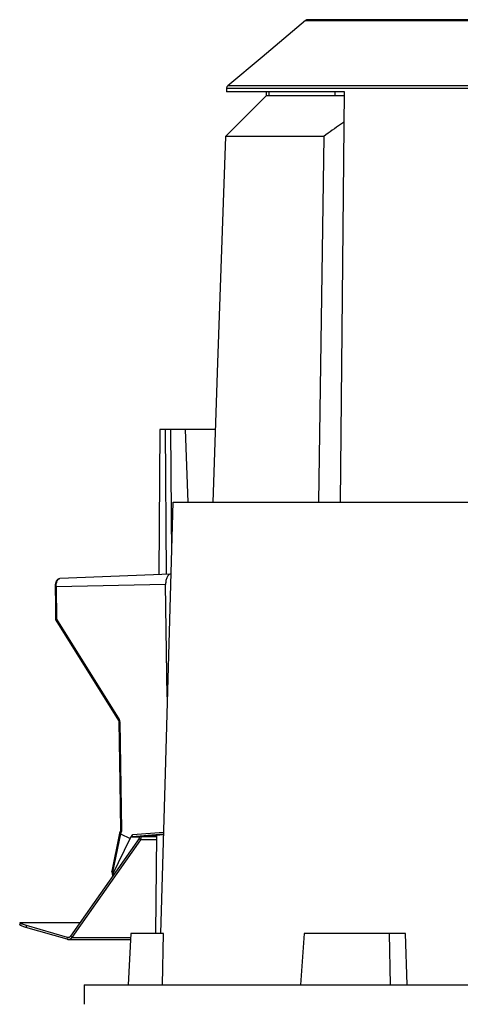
# Model space of a CAD drawing. Header units: millimetres. Extents: x 226 to 954, y 75 to 822.
# Tile 88 of 130: x 788 to 855, y 379 to 529. Entities that reach past the tile are written whole.
import ezdxf

# ---------------------------------------------------------------- set-up
doc = ezdxf.new("R2010")
doc.units = ezdxf.units.MM

msp = doc.modelspace()

# ---------------------------------------------------------------- linework, layer by layer
at = {"color": 179, "linetype": 'Continuous', "lineweight": 25}
for p, q in [((831.8, 528.89), (825.15, 523.31)), ((825.15, 523.31), (819.93, 518.93)), ((819.75, 518.56), (819.74, 518.01)), ((825.77, 517.38), (822.31, 513.92)), ((825.79, 518.01), (825.77, 517.38)), ((825.79, 517.38), (825.77, 517.38)), ((825.8, 518.01), (825.79, 517.38)), ((825.79, 517.38), (825.82, 517.41)), ((826.22, 517.41), (826.23, 518.01)), ((837.12, 455.31), (837.72, 518.01)), ((822.31, 513.92), (819.58, 511.19)), ((819.58, 511.19), (818.37, 476.59)), ((834.59, 511.19), (833.79, 455.31)), ((818.37, 476.59), (817.63, 455.31)), ((809.57, 466.41), (809.38, 444.25)), ((810.44, 466.41), (809.57, 466.41)), ((810.58, 444.3), (810.44, 466.41)), ((811.2, 466.41), (810.44, 466.41)), ((813.46, 466.41), (811.2, 466.41)), ((811.2, 466.41), (811.32, 447.24)), ((813.87, 455.31), (813.46, 466.41)), ((818.02, 466.41), (813.46, 466.41)), ((811.55, 455.31), (810.36, 413.93)), ((811.2, 444.32), (794.31, 443.64)), ((793.57, 442.38), (793.61, 439.62)), ((810.44, 442.72), (793.72, 442.38)), ((793.72, 442.38), (793.79, 437.45)), ((810.69, 425.58), (810.44, 442.72)), ((793.61, 439.62), (793.65, 437.45)), ((793.69, 437.29), (803.26, 421.95)), ((793.79, 437.45), (803.36, 422.11)), ((803.31, 421.77), (803.45, 412.5)), ((803.46, 421.77), (803.71, 405.23)), ((810.36, 413.93), (809.65, 389.41)), ((803.45, 412.5), (803.56, 405.22)), ((803.42, 404.77), (802.21, 398.96)), ((803.54, 404.64), (802.33, 398.81)), ((803.54, 405.07), (803.42, 404.78)), ((803.66, 404.96), (803.53, 404.64)), ((803.53, 404.64), (803.54, 404.64)), ((803.54, 404.64), (805, 403.93)), ((806.38, 403.93), (795.92, 389.01)), ((806.58, 403.74), (796.12, 388.82)), ((802.39, 398.47), (805, 403.93)), ((805, 403.93), (805.41, 404.53)), ((805.34, 404.21), (806.03, 404.21)), ((806.03, 404.21), (810.09, 404.54)), ((806.03, 404.21), (806.48, 404.21)), ((806.58, 403.74), (806.38, 403.93)), ((809.03, 404.45), (808.9, 389.41)), ((802.21, 398.85), (802.32, 398.22)), ((802.39, 398.47), (802.33, 398.81)), ((788.23, 391.07), (788.17, 390.78)), ((788.5, 391.13), (797.41, 391.13)), ((789.18, 390.65), (789.12, 390.36)), ((795.41, 388.54), (789.12, 390.36)), ((795.48, 388.84), (789.18, 390.65)), ((795.41, 388.54), (795.48, 388.84)), ((795.59, 388.52), (805.08, 388.52)), ((795.92, 389.01), (796.12, 388.82)), ((805.12, 389.41), (804.72, 381.61)), ((810.11, 389.41), (805.12, 389.41)), ((809.94, 381.61), (810.11, 389.41)), ((831.58, 389.41), (831.02, 381.61)), ((844.57, 389.41), (831.58, 389.41)), ((844.57, 389.41), (844.72, 381.61)), ((847.06, 389.41), (844.57, 389.41)), ((847.33, 381.61), (847.06, 389.41)), ((798.02, 381.61), (798.02, 378.61))]:
    msp.add_line(p, q, dxfattribs=at)
at = {"color": 8, "linetype": 'Continuous', "lineweight": 25}
for p, q in [((836.33, 517.41), (836.34, 518.01)), ((810.09, 404.6), (805.34, 404.21)), ((805.41, 404.53), (810.1, 404.91)), ((809.02, 403.74), (806.58, 403.74)), ((806.74, 404.25), (809.03, 404.25)), ((795.67, 388.84), (795.48, 388.84)), ((796.12, 388.82), (805.09, 388.82))]:
    msp.add_line(p, q, dxfattribs=at)
at = {"color": 179, "linetype": 'Continuous', "lineweight": 25}
for points, knots in [([(832.12, 529.01), (832.07, 529), (831.95, 528.99), (831.85, 528.93), (831.8, 528.89)], [0, 0, 0, 0, 0.500009, 1, 1, 1, 1]), ([(871.02, 529.01), (869.75, 529.01), (867.56, 529.01), (864.91, 529.01), (862.54, 529.01), (860.17, 529.01), (857.84, 529.01), (855.53, 529.01), (853.66, 529.01), (851.82, 529.01), (850.43, 529.01), (849.04, 529.01), (847.28, 529.01), (845.6, 529.01), (844.01, 529.01), (842.84, 529.01), (841.7, 529.01), (840.6, 529.01), (839.54, 529.01), (838.53, 529.01), (837.58, 529.01), (836.68, 529.01), (835.86, 529.01), (835.1, 529.01), (834.42, 529.01), (833.65, 529.01), (833.07, 529.01), (832.65, 529.01), (832.42, 529.01), (832.25, 529.01), (832.14, 529.01), (832.13, 529.01), (832.12, 529.01)], [0, 0, 0, 0, 0.06257, 0.107647, 0.131251, 0.180673, 0.227546, 0.251924, 0.302601, 0.328432, 0.354888, 0.381969, 0.409671, 0.461611, 0.488328, 0.51553, 0.543204, 0.571337, 0.599912, 0.62891, 0.658309, 0.688087, 0.718216, 0.74867, 0.779418, 0.810428, 0.867847, 0.894141, 0.920526, 0.946979, 0.973478, 1, 1, 1, 1]), ([(819.93, 518.93), (819.91, 518.91), (819.85, 518.85), (819.79, 518.75), (819.75, 518.64), (819.75, 518.58), (819.75, 518.56)], [0, 0, 0, 0, 0.2229565, 0.57558, 0.8514958, 1, 1, 1, 1]), ([(837.72, 518.01), (837.25, 518.01), (836.32, 518.01), (834.99, 518.01), (833.7, 518.01), (832.46, 518.01), (830.87, 518.01), (829.38, 518.01), (828, 518.01), (827.02, 518.01), (826.1, 518.01), (825.24, 518.01), (824.44, 518.01), (823.69, 518.01), (823.01, 518.01), (822.39, 518.01), (821.84, 518.01), (821.35, 518.01), (820.92, 518.01), (820.55, 518.01), (820.26, 518.01), (820.02, 518.01), (819.86, 518.01), (819.76, 518.01), (819.74, 518.01), (819.74, 518.01)], [0, 0, 0, 0, 0.041667, 0.083333, 0.125, 0.166667, 0.208333, 0.291667, 0.333333, 0.375, 0.416667, 0.458333, 0.5, 0.541667, 0.583333, 0.625, 0.666667, 0.708333, 0.75, 0.791667, 0.833333, 0.875, 0.916667, 0.958333, 1, 1, 1, 1]), ([(825.82, 517.41), (825.84, 517.41), (825.89, 517.41), (826.09, 517.41), (826.36, 517.41), (826.73, 517.41), (827.18, 517.41), (827.72, 517.41), (828.35, 517.41), (829.06, 517.41), (829.85, 517.41), (830.73, 517.41), (831.69, 517.41), (832.72, 517.41), (833.83, 517.41), (835.01, 517.41), (836.27, 517.41), (837.17, 517.41), (837.67, 517.41), (837.71, 517.41)], [0, 0, 0, 0, 0.06219, 0.12438, 0.186569, 0.248759, 0.310949, 0.373139, 0.435328, 0.497518, 0.559708, 0.621898, 0.684087, 0.746277, 0.808467, 0.870657, 0.932847, 0.995036, 1, 1, 1, 1]), ([(837.67, 513.38), (837.5, 513.26), (836.9, 512.85), (835.87, 512.12), (835.02, 511.5), (834.59, 511.19)], [0, 0, 0, 0, 0.168042, 0.57902, 1, 1, 1, 1]), ([(834.59, 511.19), (834.15, 511.19), (833.28, 511.19), (832.03, 511.19), (830.82, 511.19), (829.68, 511.19), (828.58, 511.19), (827.49, 511.19), (826.4, 511.19), (825.34, 511.19), (824.36, 511.19), (823.51, 511.19), (822.78, 511.19), (822.16, 511.19), (821.61, 511.19), (821.11, 511.19), (820.69, 511.19), (820.31, 511.19), (820, 511.19), (819.76, 511.19), (819.61, 511.19), (819.59, 511.19), (819.58, 511.19)], [0, 0, 0, 0, 0.046667, 0.093334, 0.140001, 0.186668, 0.233336, 0.280003, 0.335002, 0.390001, 0.445001, 0.5, 0.546667, 0.593334, 0.640001, 0.686668, 0.733336, 0.780003, 0.835002, 0.890001, 0.945001, 1, 1, 1, 1]), ([(811.2, 444.32), (811.15, 444.31), (811.05, 444.3), (810.9, 444.21), (810.77, 444.06), (810.65, 443.86), (810.55, 443.62), (810.48, 443.34), (810.44, 443.04), (810.44, 442.83), (810.44, 442.72)], [0, 0, 0, 0, 0.113655, 0.240277, 0.366898, 0.493517, 0.620139, 0.746759, 0.873379, 1, 1, 1, 1]), ([(794.21, 443.62), (794.17, 443.61), (794.09, 443.58), (793.99, 443.52), (793.9, 443.45), (793.82, 443.35), (793.76, 443.25), (793.7, 443.13), (793.67, 443.05), (793.65, 442.98), (793.63, 442.9), (793.61, 442.81), (793.59, 442.69), (793.57, 442.54), (793.57, 442.43), (793.57, 442.38)], [0, 0, 0, 0, 0.090729, 0.175014, 0.251339, 0.319167, 0.431871, 0.523767, 0.574472, 0.616942, 0.669642, 0.72982, 0.806398, 0.897405, 1, 1, 1, 1]), ([(794.21, 443.62), (794.21, 443.62), (794.24, 443.64), (794.28, 443.64), (794.31, 443.64)], [0, 0, 0, 0, 0.046224, 1, 1, 1, 1]), ([(793.65, 437.45), (793.65, 437.45), (793.65, 437.44), (793.65, 437.43), (793.65, 437.4), (793.66, 437.36), (793.67, 437.32), (793.69, 437.3), (793.69, 437.29)], [0, 0, 0, 0, 0.031822, 0.127865, 0.305914, 0.552672, 0.855444, 1, 1, 1, 1]), ([(803.26, 421.95), (803.28, 421.92), (803.31, 421.87), (803.31, 421.8), (803.31, 421.77)], [0, 0, 0, 0, 0.495743, 1, 1, 1, 1]), ([(803.46, 421.77), (803.45, 421.83), (803.44, 421.95), (803.39, 422.06), (803.36, 422.11)], [0, 0, 0, 0, 0.499993, 1, 1, 1, 1]), ([(803.42, 404.78), (803.42, 404.77), (803.41, 404.75), (803.43, 404.72), (803.46, 404.68), (803.51, 404.66), (803.53, 404.64)], [0, 0, 0, 0, 0.289981, 0.475915, 0.656394, 1, 1, 1, 1]), ([(803.56, 405.22), (803.56, 405.2), (803.56, 405.14), (803.55, 405.1), (803.54, 405.07)], [0, 0, 0, 0, 0.502297, 1, 1, 1, 1]), ([(803.71, 405.23), (803.71, 405.18), (803.7, 405.09), (803.68, 405), (803.66, 404.96)], [0, 0, 0, 0, 0.499996, 1, 1, 1, 1]), ([(805.34, 404.21), (805.33, 404.21), (805.31, 404.21), (805.29, 404.23), (805.29, 404.26), (805.3, 404.32), (805.33, 404.41), (805.38, 404.49), (805.41, 404.53)], [0, 0, 0, 0, 0.105354, 0.214371, 0.329425, 0.451908, 0.716983, 1, 1, 1, 1]), ([(806.38, 403.93), (806.41, 403.98), (806.47, 404.07), (806.47, 404.19), (806.48, 404.25)], [0, 0, 0, 0, 0.500001, 1, 1, 1, 1]), ([(806.58, 403.74), (806.61, 403.77), (806.65, 403.85), (806.7, 403.98), (806.73, 404.11), (806.74, 404.21), (806.74, 404.25)], [0, 0, 0, 0, 0.250001, 0.500002, 0.75, 1, 1, 1, 1]), ([(802.21, 398.96), (802.21, 398.96), (802.21, 398.95), (802.21, 398.94), (802.21, 398.93), (802.21, 398.92), (802.21, 398.91), (802.21, 398.91), (802.21, 398.9), (802.21, 398.9), (802.21, 398.9)], [0, 0, 0, 0, 0.124291, 0.3816, 0.563012, 0.691111, 0.781617, 0.890821, 0.92282, 1, 1, 1, 1]), ([(802.21, 398.9), (802.21, 398.9), (802.21, 398.89), (802.21, 398.87), (802.21, 398.86), (802.21, 398.85), (802.21, 398.85)], [0, 0, 0, 0, 0.101309, 0.40697, 0.973581, 1, 1, 1, 1]), ([(802.33, 398.81), (802.3, 398.82), (802.26, 398.85), (802.24, 398.88), (802.23, 398.9)], [0, 0, 0, 0, 0.499985, 1, 1, 1, 1]), ([(802.39, 398.47), (802.37, 398.43), (802.33, 398.35), (802.32, 398.25), (802.32, 398.19), (802.34, 398.18), (802.35, 398.17)], [0, 0, 0, 0, 0.326161, 0.634581, 0.905352, 1, 1, 1, 1]), ([(789.18, 390.65), (789.08, 390.68), (788.86, 390.74), (788.61, 390.83), (788.41, 390.92), (788.27, 390.99), (788.22, 391.05), (788.23, 391.1), (788.32, 391.13), (788.44, 391.13), (788.5, 391.13)], [0, 0, 0, 0, 0.125, 0.25, 0.375, 0.5, 0.625, 0.75, 0.875, 1, 1, 1, 1]), ([(789.12, 390.36), (789.01, 390.39), (788.8, 390.45), (788.54, 390.54), (788.34, 390.63), (788.21, 390.7), (788.16, 390.75), (788.17, 390.77), (788.17, 390.78)], [0, 0, 0, 0, 0.181447, 0.362894, 0.54434, 0.725787, 0.907234, 1, 1, 1, 1]), ([(795.41, 388.54), (795.48, 388.53), (795.61, 388.51), (795.8, 388.55), (795.98, 388.65), (796.07, 388.76), (796.12, 388.82)], [0, 0, 0, 0, 0.249996, 0.499997, 0.750002, 1, 1, 1, 1]), ([(795.48, 388.84), (795.52, 388.83), (795.6, 388.81), (795.72, 388.84), (795.83, 388.9), (795.89, 388.97), (795.92, 389.01)], [0, 0, 0, 0, 0.249993, 0.499999, 0.75, 1, 1, 1, 1]), ([(798.02, 381.61), (798.03, 381.61), (798.05, 381.61), (798.16, 381.61), (798.34, 381.61), (798.59, 381.61), (798.91, 381.61), (799.31, 381.61), (799.79, 381.61), (800.36, 381.61), (801.04, 381.61), (801.8, 381.61), (802.9, 381.61), (804.12, 381.61), (805.46, 381.61), (806.5, 381.61), (807.6, 381.61), (808.77, 381.61), (810, 381.61), (811.33, 381.61), (812.77, 381.61), (814.33, 381.61), (815.95, 381.61), (818.15, 381.61), (820.42, 381.61), (822.74, 381.61), (824.48, 381.61), (826.27, 381.61), (828.72, 381.61), (832.01, 381.61), (835.51, 381.61), (838.49, 381.61), (840.77, 381.61), (843.01, 381.61), (845.93, 381.61), (849.55, 381.61), (853.23, 381.61), (856.22, 381.61), (858.55, 381.61), (862.63, 381.61), (866.82, 381.61), (870.95, 381.61), (874.08, 381.61), (878.66, 381.61), (883.21, 381.61), (887.03, 381.61), (890.22, 381.61), (894.25, 381.61), (898.84, 381.61), (902.46, 381.61), (905.19, 381.61), (907.87, 381.61), (910.48, 381.61), (913.07, 381.61), (915.05, 381.61), (917.03, 381.61), (919.61, 381.61), (922.57, 381.61), (925.29, 381.61), (927.28, 381.61), (928.72, 381.61), (930.09, 381.61), (931.89, 381.61), (933.61, 381.61), (935.23, 381.61), (936.39, 381.61), (937.48, 381.61), (938.45, 381.61), (939.6, 381.61), (940.6, 381.61), (941.45, 381.61), (942.02, 381.61), (942.52, 381.61), (942.96, 381.61), (943.34, 381.61), (943.65, 381.61), (943.86, 381.61), (944, 381.61), (944.02, 381.61), (944.02, 381.61)], [0, 0, 0, 0, 0.01, 0.02, 0.03, 0.04, 0.05, 0.06, 0.07, 0.081, 0.092, 0.103, 0.114, 0.135, 0.145, 0.155, 0.165, 0.175, 0.185, 0.195, 0.206, 0.217, 0.228, 0.239, 0.26, 0.27, 0.28, 0.29, 0.3, 0.32, 0.342, 0.353, 0.364, 0.375, 0.385, 0.405, 0.425, 0.435, 0.445, 0.456, 0.489, 0.5, 0.51, 0.53, 0.56, 0.57, 0.581, 0.603, 0.625, 0.645, 0.655, 0.665, 0.685, 0.695, 0.706, 0.717, 0.728, 0.75, 0.77, 0.78, 0.79, 0.8, 0.81, 0.831, 0.842, 0.853, 0.864, 0.875, 0.885, 0.905, 0.915, 0.925, 0.935, 0.945, 0.956, 0.967, 0.978, 0.989, 1, 1, 1, 1])]:
    msp.add_open_spline(points, degree=3, knots=knots, dxfattribs=at)
at = {"color": 8, "linetype": 'Continuous', "lineweight": 25}
for points, knots in [([(831.8, 528.89), (831.81, 528.89), (831.82, 528.89), (831.93, 528.89), (832.1, 528.89), (832.33, 528.89), (832.63, 528.89), (833, 528.89), (833.42, 528.89), (833.91, 528.89), (834.46, 528.89), (835.05, 528.89), (835.71, 528.89), (836.45, 528.89), (837.3, 528.89), (838.26, 528.89), (839.28, 528.89), (840.35, 528.89), (841.46, 528.89), (842.61, 528.89), (843.79, 528.89), (845.39, 528.89), (847.53, 528.89), (849.81, 528.89), (851.74, 528.89), (853.6, 528.89), (855.48, 528.89), (857.34, 528.89), (858.69, 528.89), (860.09, 528.89), (861.52, 528.89), (863.44, 528.89), (865.76, 528.89), (868.44, 528.89), (870.18, 528.89), (871.02, 528.89)], [0, 0, 0, 0, 0.026522, 0.053021, 0.079474, 0.105858, 0.132152, 0.158333, 0.184381, 0.210273, 0.235992, 0.261517, 0.286831, 0.311916, 0.341694, 0.371093, 0.400091, 0.428665, 0.456798, 0.484473, 0.511675, 0.538391, 0.590331, 0.646086, 0.672994, 0.699254, 0.749399, 0.773314, 0.796621, 0.819328, 0.844414, 0.86875, 0.915241, 0.958941, 1, 1, 1, 1]), ([(871.02, 518.93), (869.01, 518.93), (866.45, 518.93), (862.81, 518.93), (860.63, 518.93), (858.41, 518.93), (856.79, 518.93), (855.23, 518.93), (853.22, 518.93), (850.66, 518.93), (847.64, 518.93), (845.18, 518.93), (842.75, 518.93), (840.84, 518.93), (839, 518.93), (837.66, 518.93), (836.33, 518.93), (835.03, 518.93), (833.76, 518.93), (832.51, 518.93), (831.3, 518.93), (830.13, 518.93), (829.01, 518.93), (827.93, 518.93), (826.9, 518.93), (825.93, 518.93), (825.01, 518.93), (824.17, 518.93), (823.39, 518.93), (822.68, 518.93), (821.83, 518.93), (821.14, 518.93), (820.62, 518.93), (820.31, 518.93), (820.09, 518.93), (819.95, 518.93), (819.94, 518.93), (819.93, 518.93)], [0, 0, 0, 0, 0.0754442, 0.0956566, 0.137023, 0.1585565, 0.1806715, 0.1998994, 0.2195588, 0.260191, 0.3025999, 0.3442299, 0.365645, 0.4096706, 0.4310677, 0.4528151, 0.4749082, 0.497342, 0.5201099, 0.5432047, 0.5666179, 0.5903401, 0.6143606, 0.6386675, 0.6632482, 0.6880886, 0.7131736, 0.7384871, 0.764012, 0.7897302, 0.8156227, 0.8678504, 0.8941438, 0.920528, 0.9469807, 0.9734793, 1, 1, 1, 1]), ([(819.75, 518.56), (819.76, 518.56), (819.78, 518.56), (819.91, 518.56), (820.13, 518.56), (820.44, 518.56), (820.84, 518.56), (821.31, 518.56), (821.87, 518.56), (822.51, 518.56), (823.22, 518.56), (824, 518.56), (824.85, 518.56), (825.77, 518.56), (826.74, 518.56), (827.78, 518.56), (828.86, 518.56), (829.99, 518.56), (831.17, 518.56), (832.38, 518.56), (833.63, 518.56), (834.91, 518.56), (836.21, 518.56), (837.97, 518.56), (840.31, 518.56), (843.28, 518.56), (845.9, 518.56), (847.99, 518.56), (849.62, 518.56), (851.34, 518.56), (853.7, 518.56), (856.61, 518.56), (860.06, 518.56), (863.89, 518.56), (867.53, 518.56), (870.06, 518.56), (871.02, 518.56)], [0, 0, 0, 0, 0.026522, 0.05302, 0.079473, 0.105857, 0.132151, 0.158331, 0.184378, 0.210271, 0.235989, 0.261514, 0.286828, 0.311913, 0.336753, 0.361334, 0.385641, 0.409661, 0.433384, 0.456797, 0.479892, 0.50266, 0.525093, 0.547187, 0.590331, 0.636973, 0.681821, 0.703569, 0.724869, 0.7494, 0.773315, 0.819328, 0.863749, 0.905806, 0.964005, 1, 1, 1, 1]), ([(793.57, 442.38), (793.57, 442.38), (793.57, 442.38), (793.58, 442.38), (793.6, 442.38), (793.64, 442.38), (793.69, 442.38), (793.72, 442.38)], [0, 0, 0, 0, 0.047878, 0.246125, 0.444367, 0.638594, 1, 1, 1, 1]), ([(793.72, 442.38), (793.72, 442.46), (793.72, 442.62), (793.75, 442.85), (793.81, 443.08), (793.88, 443.28), (793.98, 443.44), (794.09, 443.56), (794.17, 443.6), (794.21, 443.62)], [0, 0, 0, 0, 0.132639, 0.27322, 0.419646, 0.56918, 0.718712, 0.865138, 1, 1, 1, 1]), ([(793.79, 437.45), (793.76, 437.45), (793.7, 437.45), (793.65, 437.45), (793.65, 437.45), (793.65, 437.45)], [0, 0, 0, 0, 0.376978, 0.753942, 1, 1, 1, 1]), ([(793.69, 437.29), (793.69, 437.29), (793.68, 437.3), (793.69, 437.33), (793.72, 437.38), (793.77, 437.43), (793.79, 437.45)], [0, 0, 0, 0, 0.046248, 0.312959, 0.656481, 1, 1, 1, 1]), ([(803.36, 422.11), (803.34, 422.09), (803.3, 422.06), (803.27, 422.02), (803.26, 421.99), (803.25, 421.97), (803.26, 421.96), (803.26, 421.95)], [0, 0, 0, 0, 0.329349, 0.506407, 0.687134, 0.867868, 1, 1, 1, 1]), ([(803.32, 421.77), (803.31, 421.77), (803.31, 421.77), (803.32, 421.77), (803.34, 421.77), (803.38, 421.77), (803.43, 421.77), (803.46, 421.77)], [0, 0, 0, 0, 0.047878, 0.246125, 0.444367, 0.638593, 1, 1, 1, 1]), ([(803.54, 405.07), (803.54, 405.07), (803.53, 405.07), (803.54, 405.05), (803.56, 405.03), (803.59, 405), (803.63, 404.98), (803.66, 404.96)], [0, 0, 0, 0, 0.102152, 0.289118, 0.476082, 0.659242, 1, 1, 1, 1]), ([(803.71, 405.23), (803.68, 405.22), (803.63, 405.22), (803.59, 405.22), (803.57, 405.22), (803.56, 405.22), (803.57, 405.22), (803.57, 405.22)], [0, 0, 0, 0, 0.353597, 0.543641, 0.737612, 0.931577, 1, 1, 1, 1]), ([(802.23, 398.9), (802.22, 398.91), (802.21, 398.93), (802.21, 398.95), (802.21, 398.96)], [0, 0, 0, 0, 0.482169, 1, 1, 1, 1]), ([(802.23, 398.9), (802.22, 398.9), (802.21, 398.89), (802.21, 398.89), (802.21, 398.89)], [0, 0, 0, 0, 0.609627, 1, 1, 1, 1]), ([(802.33, 398.81), (802.3, 398.81), (802.25, 398.81), (802.21, 398.83), (802.21, 398.84), (802.21, 398.85)], [0, 0, 0, 0, 0.404642, 0.809287, 1, 1, 1, 1])]:
    msp.add_open_spline(points, degree=3, knots=knots, dxfattribs=at)
at = {"color": 179, "linetype": 'Continuous', "lineweight": 25}
for points in [[(811.56, 455.31), (811.55, 455.31), (811.55, 455.31), (811.55, 455.31)], [(811.61, 455.31), (811.65, 455.31), (811.69, 455.31), (811.75, 455.31)], [(811.75, 455.31), (811.81, 455.31), (811.89, 455.31), (811.97, 455.31)], [(811.97, 455.31), (812.06, 455.31), (812.16, 455.31), (812.28, 455.31)], [(812.28, 455.31), (812.39, 455.31), (812.52, 455.31), (812.66, 455.31)], [(812.66, 455.31), (812.8, 455.31), (812.95, 455.31), (813.12, 455.31)], [(813.12, 455.31), (813.29, 455.31), (813.47, 455.31), (813.66, 455.31)], [(813.66, 455.31), (813.85, 455.31), (814.06, 455.31), (814.28, 455.31)], [(814.28, 455.31), (814.5, 455.31), (814.73, 455.31), (814.97, 455.31)], [(814.97, 455.31), (815.22, 455.31), (815.47, 455.31), (815.74, 455.31)], [(815.74, 455.31), (816.01, 455.31), (816.29, 455.31), (816.59, 455.31)], [(816.59, 455.31), (816.88, 455.31), (817.19, 455.31), (817.51, 455.31)], [(817.51, 455.31), (817.83, 455.31), (818.16, 455.31), (818.5, 455.31)], [(818.5, 455.31), (818.85, 455.31), (819.2, 455.31), (819.57, 455.31)], [(819.57, 455.31), (819.93, 455.31), (820.31, 455.31), (820.7, 455.31)], [(820.7, 455.31), (821.09, 455.31), (821.49, 455.31), (821.9, 455.31)], [(821.9, 455.31), (822.32, 455.31), (822.74, 455.31), (823.17, 455.31)], [(823.17, 455.31), (823.61, 455.31), (824.05, 455.31), (824.51, 455.31)], [(824.51, 455.31), (824.96, 455.31), (825.43, 455.31), (825.91, 455.31)], [(825.91, 455.31), (826.38, 455.31), (826.87, 455.31), (827.37, 455.31)], [(827.37, 455.31), (827.86, 455.31), (828.37, 455.31), (828.89, 455.31)], [(828.89, 455.31), (829.4, 455.31), (829.93, 455.31), (830.46, 455.31)], [(830.46, 455.31), (831, 455.31), (831.54, 455.31), (832.09, 455.31)], [(832.09, 455.31), (832.65, 455.31), (833.21, 455.31), (833.78, 455.31)], [(833.78, 455.31), (834.35, 455.31), (834.93, 455.31), (835.51, 455.31)], [(835.51, 455.31), (836.1, 455.31), (836.69, 455.31), (837.3, 455.31)], [(837.3, 455.31), (837.9, 455.31), (838.51, 455.31), (839.13, 455.31)], [(839.13, 455.31), (839.74, 455.31), (840.37, 455.31), (841, 455.31)], [(841, 455.31), (841.63, 455.31), (842.27, 455.31), (842.91, 455.31)], [(842.91, 455.31), (843.56, 455.31), (844.21, 455.31), (844.86, 455.31)], [(844.86, 455.31), (845.52, 455.31), (846.18, 455.31), (846.85, 455.31)], [(846.85, 455.31), (847.52, 455.31), (848.19, 455.31), (848.87, 455.31)], [(848.87, 455.31), (849.54, 455.31), (850.21, 455.31), (850.89, 455.31)], [(850.89, 455.31), (851.57, 455.31), (852.25, 455.31), (852.94, 455.31)], [(852.94, 455.31), (853.62, 455.31), (854.31, 455.31), (855.01, 455.31)], [(855.01, 455.31), (855.7, 455.31), (856.4, 455.31), (857.1, 455.31)]]:
    msp.add_open_spline(points, degree=3, dxfattribs=at)

doc.saveas('drawing.dxf')
